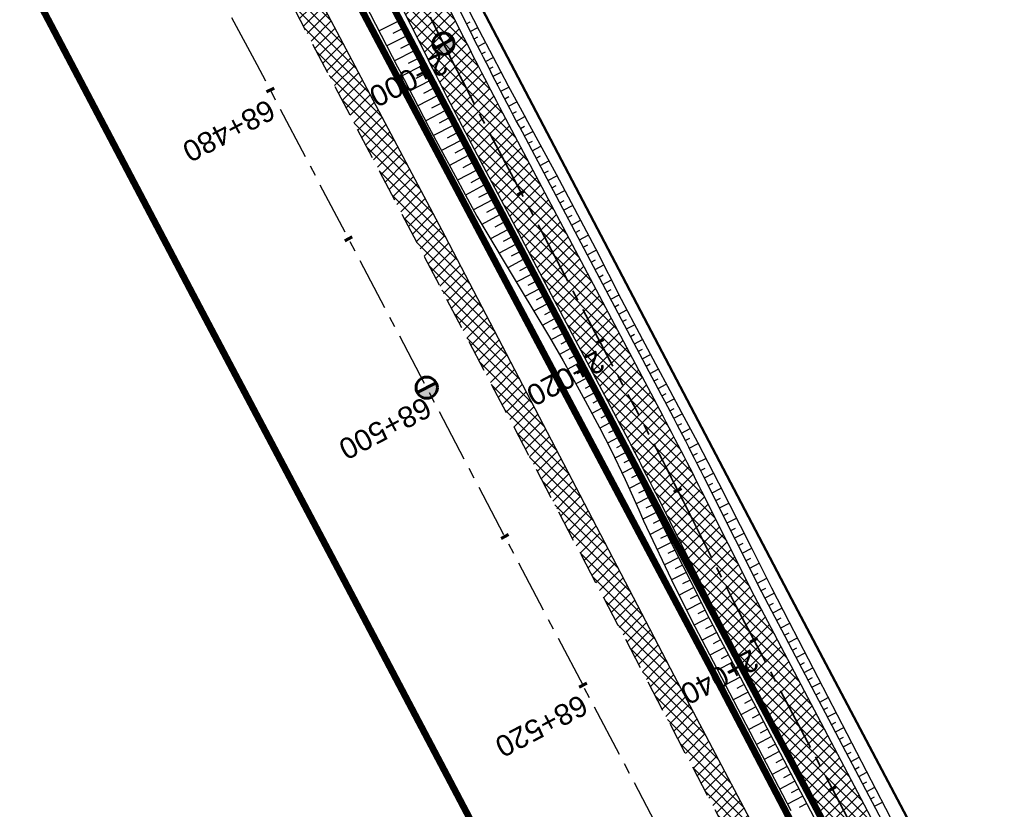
# Model space of a CAD drawing. Header units: metres. Extents: x 7529615 to 7533751, y 5721195 to 5727898.
# Tile 71 of 138: x 7530624 to 7530683, y 5725986 to 5726033. Entities that reach past the tile are written whole.
import ezdxf

# ---------------------------------------------------------------- set-up
doc = ezdxf.new("R2010")
doc.units = ezdxf.units.M
for name, pattern in [('CENTER', [50.8, 31.75, -6.35, 6.35, -6.35]), ('CENTER2', [28.575, 19.05, -3.175, 3.175, -3.175]), ('HIDDEN', [9.525, 6.35, -3.175])]:
    doc.linetypes.add(name, pattern=pattern)
for name, color, linetype in [('C-DROGI-SYTUACJA-ETYKIETY', 7, 'Continuous'), ('D-hatch-pobocza', 131, 'Continuous'), ('D-pobocza', 60, 'Continuous'), ('D-rowy', 160, 'Continuous'), ('D-skarpa', 2, 'Continuous'), ('D-skarpa-kreskowanie', 2, 'Continuous')]:
    doc.layers.add(name, color=color, linetype=linetype)
doc.layers.add('D-hatch-ciag-pieszo-rowerowy', color=7, linetype='Continuous', lineweight=13, true_color=0xff9f80)
doc.layers.add('D-linia-podzialowa-ZRID', color=7, linetype='Continuous', lineweight=50, true_color=0x40ff00)
for name, color, linetype, lineweight in [('D-krawędzie', 3, 'Continuous', 30), ('D-obrzeża', 2, 'Continuous', 30), ('D-oś', 2, 'CENTER', 30), ('D-pas-drogowy', 7, 'HIDDEN', 50)]:
    doc.layers.add(name, color=color, linetype=linetype, lineweight=lineweight)
doc.layers.add('poprzeczki', color=7, linetype='Continuous', true_color=0x0000c7)
doc.styles.get("Standard").update_dxf_attribs({"font": 'arial.ttf'})
pattern_1 = [(45, (0, 0), (-0.33675960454, 0.33675960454), []), (135, (0, 0), (-0.33675960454, -0.33675960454), [])]

# ---------------------------------------------------------------- blocks, each defined once
blk = doc.blocks.new('kilometraz')
at = {"linetype": 'ByBlock', "lineweight": -2}
blk.add_hatch(color=0, dxfattribs=at).paths.add_polyline_path([(0, -0.28125, 0.41421356), (0.28125, 0, 0.41421356), (0, 0.28125)])
at = {"color": 0, "linetype": 'ByBlock', "lineweight": -2}
blk.add_line((0, 0.28125), (0, -0.28125), dxfattribs=at)
blk.add_circle((0, 0), 0.28125, dxfattribs=at)
blk = doc.blocks.new('AeccTickLine')
at = {"color": 0, "linetype": 'ByBlock', "lineweight": -2}
blk.add_line((0, 1), (0, -1), dxfattribs=at)

msp = doc.modelspace()

# ---------------------------------------------------------------- hatches: boundary and pattern name
at = {"layer": 'D-hatch-ciag-pieszo-rowerowy'}
h = msp.add_hatch(dxfattribs=at)
h.set_pattern_fill('ANSI37', color=256, scale=0.15, style=0)
h.set_pattern_definition(pattern_1)
h.paths.add_polyline_path([(7530664.91, 5726005.014, 0.00515), (7530662.075, 5726010.504), (7530653.608, 5726026.493, -0.00515), (7530650.772, 5726031.983), (7530649.253, 5726035.002), (7530648.136, 5726034.44), (7530649.656, 5726031.421, 0.00515), (7530652.491, 5726025.931), (7530660.958, 5726009.942, -0.00515), (7530663.794, 5726004.452), (7530666.938, 5725998.206), (7530691.541, 5725951.45), (7530692.657, 5725952.013), (7530668.046, 5725998.784)])
h.paths.add_polyline_path([(7530663.794, 5726004.452, 0.00515), (7530660.958, 5726009.942), (7530652.491, 5726025.931, -0.00515), (7530649.656, 5726031.421), (7530648.136, 5726034.44), (7530647.02, 5726033.878), (7530648.54, 5726030.859, 0.00515), (7530651.375, 5726025.369), (7530659.842, 5726009.38, -0.00515), (7530662.677, 5726003.89), (7530665.83, 5725997.628), (7530690.425, 5725950.887), (7530691.541, 5725951.45), (7530666.938, 5725998.206)])
at = {"layer": 'D-hatch-pobocza'}
h = msp.add_hatch(dxfattribs=at)
h.set_pattern_fill('ANSI37', color=256, scale=0.15, style=0)
h.set_pattern_definition(pattern_1)
h.paths.add_polyline_path([(7530720.98, 5725884.44), (7530708.37, 5725908.34), (7530695.8, 5725932.28), (7530687.36, 5725949.02), (7530675.51, 5725970.87), (7530663.29, 5725994.02), (7530649.63, 5726020.19), (7530635.9, 5726046.17), (7530600.685, 5726114.059), (7530599.743, 5726113.515), (7530641.555, 5726032.008), (7530660.961, 5725995.07), (7530689.128, 5725941.54), (7530707.336, 5725907.032), (7530725.256, 5725873.093), (7530743.97, 5725837.654), (7530770.527, 5725787.119), (7530787.864, 5725754.267), (7530809.813, 5725712.702), (7530812.028, 5725712.541), (7530798.84, 5725737.15), (7530787.35, 5725758.8), (7530776.05, 5725780.2), (7530760.43, 5725809.79), (7530749.22, 5725830.63), (7530733.52, 5725861.06)])

# ---------------------------------------------------------------- linework, layer by layer
at = {"layer": 'D-krawędzie', "linetype": 'HIDDEN', "ltscale": 0.3, "flags": 128}
msp.add_lwpolyline([(7530572.01, 5726166.06), (7530620.381, 5726072.761), (7530641.555, 5726032.008), (7530660.961, 5725995.07), (7530689.128, 5725941.54), (7530707.336, 5725907.032), (7530725.256, 5725873.093), (7530743.97, 5725837.654), (7530770.527, 5725787.119), (7530787.864, 5725754.267), (7530809.898, 5725712.542), (7530824.739, 5725684.389), (7530840.856, 5725653.693), (7530860.675, 5725616.154), (7530865.283, 5725607.394), (7530878.05, 5725583.08), (7530918.172, 5725507.178), (7530950.163, 5725446.305), (7530993.419, 5725364.265), (7531022.766, 5725308.719), (7531053.81, 5725249.872), (7531081.166, 5725197.875), (7531103.902, 5725154.541), (7531128.123, 5725108.448), (7531149.3, 5725068.25), (7531167.38, 5725033.767), (7531197.165, 5724976.988), (7531228.151, 5724918.034), (7531253.153, 5724870.491), (7531286.796, 5724806.654), (7531306.74, 5724768.665), (7531335.094, 5724714.652), (7531357.319, 5724672.439), (7531373.645, 5724641.454), (7531392.162, 5724605.999), (7531418.48, 5724555.853), (7531439.727, 5724515.582), (7531468.399, 5724461.077), (7531491.782, 5724416.528), (7531531.99, 5724339.833), (7531557.227, 5724291.659), (7531569.852, 5724267.577), (7531591.376, 5724226.548), (7531610.004, 5724191.103), (7531616.883, 5724177.999), (7531629.985, 5724153.025), (7531641.007, 5724132.022), (7531664.906, 5724087.617), (7531677.644, 5724064.786), (7531683.112, 5724054.988), (7531686.753, 5724048.18), (7531695.448, 5724031.697), (7531703.749, 5724015.917), (7531709.214, 5724005.514), (7531719.389, 5723986.147), (7531726.295, 5723973), (7531732.741, 5723960.736), (7531735.13, 5723956.19)], dxfattribs=at)
at = {"layer": 'D-linia-podzialowa-ZRID', "color": 12, "ltscale": 15, "true_color": 0xc70000}
msp.add_lwpolyline([(7530604.239, 5726124.217), (7530605.847, 5726121.63), (7530608.972, 5726116.164), (7530618.114, 5726097.791), (7530651.213, 5726034.96), (7530670.244, 5725998.611), (7530698.075, 5725945.953), (7530716.506, 5725911.305), (7530735.223, 5725875.667), (7530752.504, 5725842.155)], dxfattribs=at)
at = {"layer": 'D-obrzeża'}
for points in [[(7530816.72, 5725716.019), (7530808.345, 5725732.528, 0.004099), (7530806.084, 5725736.896), (7530794.941, 5725757.997), (7530777.714, 5725790.903), (7530751.046, 5725841.385), (7530732.331, 5725876.827), (7530714.412, 5725910.765), (7530696.206, 5725945.269), (7530668.046, 5725998.784), (7530664.91, 5726005.014, 0.00515), (7530662.075, 5726010.504), (7530653.608, 5726026.493, -0.00515), (7530650.772, 5726031.983), (7530642.155, 5726049.099), (7530627.426, 5726076.939), (7530607.073, 5726115.582, 0.017191), (7530603.662, 5726121.551), (7530600.461, 5726126.731, -0.223174), (7530600.17, 5726129.266), (7530602.624, 5726136.556), (7530601.532, 5726138.658)], [(7530597.423, 5726127.912, 0.123992), (7530598.087, 5726125.817), (7530601.49, 5726120.31, -0.017191), (7530604.901, 5726114.341), (7530625.206, 5726075.789), (7530639.927, 5726047.965), (7530648.54, 5726030.859, 0.00515), (7530651.375, 5726025.369), (7530659.842, 5726009.38, -0.00515), (7530662.677, 5726003.89), (7530665.83, 5725997.628), (7530693.994, 5725944.104), (7530712.201, 5725909.598), (7530730.12, 5725875.66), (7530748.836, 5725840.217), (7530775.501, 5725789.739), (7530792.729, 5725756.833), (7530803.873, 5725735.729, -0.004099), (7530806.134, 5725731.361), (7530819.007, 5725705.983)]]:
    msp.add_lwpolyline(points, format="xyb", dxfattribs=at)
at = {"layer": 'D-oś', "ltscale": 0.1}
msp.add_lwpolyline([(7530915.075, 5725505.546), (7530874.954, 5725581.449), (7530862.185, 5725605.765), (7530857.579, 5725614.523), (7530837.759, 5725652.063), (7530821.642, 5725682.76), (7530806.803, 5725710.907), (7530784.769, 5725752.633), (7530767.43, 5725785.489), (7530740.873, 5725836.023), (7530722.161, 5725871.458), (7530704.24, 5725905.399), (7530686.032, 5725939.909), (7530657.862, 5725993.442), (7530638.453, 5726030.387), (7530594.845, 5726110.895), (7530594.845, 5726110.895), (7530594.845, 5726110.895), (7530540.21, 5726214.45)], dxfattribs=at)
at = {"layer": 'D-oś', "linetype": 'CENTER2', "lineweight": 35, "ltscale": 0.2}
msp.add_lwpolyline([(7530599.583, 5726125.774), (7530602.576, 5726120.93, -0.017191), (7530605.987, 5726114.962), (7530626.316, 5726076.364), (7530641.041, 5726048.532), (7530649.656, 5726031.421, 0.00515), (7530652.491, 5726025.931), (7530660.958, 5726009.942, -0.00515), (7530663.794, 5726004.452), (7530663.794, 5726004.452), (7530666.938, 5725998.206), (7530695.1, 5725944.687), (7530713.306, 5725910.181), (7530731.225, 5725876.244), (7530749.941, 5725840.801)], format="xyb", dxfattribs=at)
at = {"layer": 'D-pas-drogowy', "ltscale": 0.2, "flags": 128}
msp.add_lwpolyline([(7531633.019, 5724182.834, 0.4, 0.4, 0), (7531617.559, 5724211.608, 0.4, 0.4, 0), (7531566.784, 5724302.736, 0.4, 0.4, 0), (7531538.419, 5724356.47, 0.4, 0.4, 0), (7531526.32, 5724379.39, 0.4, 0.4, 0), (7531516.102, 5724393.607, 0.4, 0.4, 0.001485), (7531513.78, 5724396.838, 0.4, 0.4, 0), (7531501.87, 5724413.41, 0.4, 0.4, 0), (7531474.926, 5724464.508, 0.4, 0.4, 0), (7531446.2, 5724518.992, 0.4, 0.4, 0), (7531424.962, 5724559.262, 0.4, 0.4, 0), (7531398.444, 5724609.566, 0.4, 0.4, 0), (7531379.647, 5724645.216, 0.4, 0.4, 0), (7531365.23, 5724672.56, 0.4, 0.4, 0), (7531341.306, 5724717.915, 0.4, 0.4, 0), (7531312.9, 5724771.789, 0.4, 0.4, 0), (7531292.591, 5724810.307, 0.4, 0.4, 0), (7531259.392, 5724873.271, 0.4, 0.4, 0), (7531233.74, 5724921.923, 0.4, 0.4, 0), (7531203.073, 5724980.092, 0.4, 0.4, 0), (7531173.471, 5725036.225, 0.4, 0.4, 0), (7531168.27, 5725046.09, 0.4, 0.4, 0), (7531172.29, 5725062.58, 0.4, 0.4, 0), (7531166.31, 5725074.58, 0.4, 0.4, 0), (7531150.32, 5725079.6, 0.4, 0.4, 0), (7531141.5, 5725096.43, 0.4, 0.4, 0), (7531109.312, 5725157.814, 0.4, 0.4, 0), (7531086.641, 5725201.048, 0.4, 0.4, 0), (7531059.198, 5725253.384, 0.4, 0.4, 0), (7531028.207, 5725312.489, 0.4, 0.4, 0), (7530999.105, 5725367.99, 0.4, 0.4, 0), (7530956.248, 5725449.725, 0.4, 0.4, 0), (7530924.398, 5725510.464, 0.4, 0.4, 0), (7530897.51, 5725561.74, 0.4, 0.4, 0), (7530894.46, 5725566.14, 0.4, 0.4, 0), (7530892.16, 5725570.49, 0.4, 0.4, 0), (7530869.363, 5725613.307, 0.4, 0.4, 0), (7530861.694, 5725627.705, 0.4, 0.4, 0), (7530852.74, 5725644.52, 0.4, 0.4, 0), (7530831.51, 5725684.2, 0.4, 0.4, 0), (7530811.13, 5725722.52, 0.4, 0.4, 0), (7530792.348, 5725757.941, 0.4, 0.4, 0), (7530768.03, 5725803.8, 0.4, 0.4, 0), (7530748.769, 5725840.179, 0.4, 0.4, 0), (7530727.7, 5725879.97, 0.4, 0.4, 0), (7530712.098, 5725909.545, 0.4, 0.4, 0), (7530693.644, 5725944.645, 0.4, 0.4, 0), (7530665.702, 5725997.539, 0.4, 0.4, 0), (7530641.76, 5726042.88, 0.4, 0.4, 0), (7530616.5, 5726091.48, 0.4, 0.4, 0), (7530604.628, 5726114.32, 0.4, 0.4, -0.007763), (7530602.5, 5726118.43, 0.4, 0.4, 0), (7530603.992, 5726123.395, 0.4, 0.4, 0), (7530606.53, 5726131.84, 0.4, 0.4, 0), (7530603.27, 5726136.83, 0.4, 0.4, 0), (7530593.776, 5726151.369, 0.4, 0.4, 0), (7530590.203, 5726156.84, 0.4, 0.4, 0), (7530583.3, 5726167.41, 0.4, 0.4, 0), (7530580.578, 5726170.428, 0.4, 0.4, 0), (7530575.85, 5726175.67, 0.4, 0.4, 0), (7530569.01, 5726186.66, 0.4, 0.4, 0), (7530562.555, 5726199.189, 0.4, 0.4, 0), (7530555.67, 5726211.39, 0.4, 0.4, 0), (7530548.29, 5726224.23, 0.4, 0.4, 0), (7530540.58, 5726237.71, 0.4, 0.4, 0), (7530532.68, 5726252.65, 0.4, 0.4, 0), (7530524.06, 5726269.35, 0.4, 0.4, 0), (7530502.82, 5726309.91, 0.4, 0.4, 0), (7530488.83, 5726336.63, 0.4, 0.4, 0), (7530466.03, 5726380.16, 0.4, 0.4, 0), (7530438.47, 5726432.77, 0.4, 0.4, 0), (7530424.53, 5726459.09, 0.4, 0.4, 0), (7530401.63, 5726502.97, 0.4, 0.4, 0), (7530383.38, 5726538.06, 0.4, 0.4, 0), (7530353.97, 5726593.52, 0.4, 0.4, 0), (7530338.47, 5726622.74, 0.4, 0.4, 0), (7530322.01, 5726653.88, 0.4, 0.4, 0), (7530297.54, 5726700.33, 0.4, 0.4, 0), (7530287.38, 5726719.6, 0.4, 0.4, 0), (7530285.95, 5726722.316, 0.4, 0.4, 0), (7530280.26, 5726733.12, 0.4, 0.4, 0), (7530266.73, 5726758.74, 0.4, 0.4, 0), (7530260.42, 5726770.47, 0.4, 0.4, 0), (7530253.25, 5726783.82, 0.4, 0.4, 0), (7530244.95, 5726799.33, 0.4, 0.4, 0), (7530239.39, 5726808.49, 0.4, 0.4, 0), (7530238.29, 5726807.9, 0.4, 0.4, 0), (7530218.11, 5726850.67, 0.4, 0.4, 0), (7530175.907, 5726928.168, 0.4, 0.4, 0), (7530096.68, 5727076.15, 0.4, 0.4, 0), (7530094.68, 5727079.89, 0.4, 0.4, 0), (7530064.597, 5727135.523, 0.4, 0.4, 0), (7530046.731, 5727168.892, 0.4, 0.4, 0), (7530025.803, 5727208.461, 0.4, 0.4, 0), (7530012.847, 5727232.979, 0.4, 0.4, 0), (7529994.15, 5727268.45, 0.4, 0.4, 0), (7529981.671, 5727291.93, 0.4, 0.4, 0), (7529949.89, 5727351.73, 0.4, 0.4, 0), (7529924.75, 5727399.03, 0.4, 0.4, 0), (7529915.516, 5727417.1, 0.4, 0.4, 0), (7529885.83, 5727475.19, 0.4, 0.4, 0), (7529862.56, 5727519.97, 0.4, 0.4, 0), (7529852.985, 5727538.191, 0.4, 0.4, 0), (7529836.513, 5727569.511, 0.4, 0.4, 0), (7529815.369, 5727609.141, 0.4, 0.4, 0), (7529792.795, 5727651.247, 0.4, 0.4, 0), (7529774.199, 5727685.858, 0.4, 0.4, 0), (7529746.966, 5727736.059, 0.4, 0.4, 0), (7529733.92, 5727757.62, 0.4, 0.4, 0), (7529708.607, 5727806.389, 0.4, 0.4, 0), (7529688.492, 5727796.345, 0.4, 0.4, 0), (7529723.55, 5727729.88, 0.4, 0.4, 0), (7529725.42, 5727730.2, 0.4, 0.4, 0), (7529735.38, 5727711.28, 0.4, 0.4, 0), (7529739.21, 5727707.77, 0.4, 0.4, 0), (7529753.31, 5727681.13, 0.4, 0.4, 0), (7529755.178, 5727682.114, 0.4, 0.4, 0), (7529792.102, 5727611.923, 0.4, 0.4, 0), (7529811.741, 5727574.662, 0.4, 0.4, 0), (7529835.194, 5727530.193, 0.4, 0.4, 0), (7529857.56, 5727487.787, 0.4, 0.4, 0), (7529875.155, 5727454.426, 0.4, 0.4, 0), (7529890.63, 5727425.131, 0.4, 0.4, 0), (7529900.671, 5727406.159, 0.4, 0.4, 0), (7529953.284, 5727306.747, 0.4, 0.4, 0), (7529983.208, 5727250.207, 0.4, 0.4, 0), (7530015.379, 5727189.42, 0.4, 0.4, 0), (7530062.319, 5727099.625, 0.4, 0.4, 0), (7530100.06, 5727027.16, 0.4, 0.4, 0), (7530105.06, 5727018.32, 0.4, 0.4, 0), (7530143.175, 5726945.066, 0.4, 0.4, 0), (7530170.547, 5726892.961, 0.4, 0.4, 0), (7530195.92, 5726850.75, 0.4, 0.4, 0), (7530194.71, 5726849.15, 0.4, 0.4, 0), (7530197.22, 5726845.06, 0.4, 0.4, 0), (7530254.03, 5726738.21, 0.4, 0.4, 0), (7530261.371, 5726724.163, 0.4, 0.4, 0), (7530281.54, 5726685.57, 0.4, 0.4, 0), (7530289.214, 5726671.967, 0.4, 0.4, 0), (7530300.51, 5726651.778, 0.4, 0.4, 0), (7530303.939, 5726645.168, 0.4, 0.4, 0), (7530334.708, 5726583.665, 0.4, 0.4, 0), (7530397.759, 5726458.5, 0.4, 0.4, 0), (7530450.41, 5726357.28, 0.4, 0.4, 0), (7530482.4, 5726303.41, 0.4, 0.4, 0), (7530483.688, 5726301.003, 0.4, 0.4, 0), (7530491.35, 5726283.94, 0.4, 0.4, 0), (7530512.67, 5726243.78, 0.4, 0.4, 0), (7530529.43, 5726209.46, 0.4, 0.4, 0), (7530571.29, 5726130.56, 0.4, 0.4, 0), (7530581.28, 5726107.21, 0.4, 0.4, 0), (7530591.16, 5726088.44, 0.4, 0.4, 0), (7530597.42, 5726080.68, 0.4, 0.4, 0), (7530607.21, 5726063.51, 0.4, 0.4, 0), (7530610.82, 5726061.93, 0.4, 0.4, 0), (7530634.935, 5726016.147, 0.4, 0.4, 0), (7530642.914, 5726001.078, 0.4, 0.4, 0), (7530695.12, 5725902.09, 0.4, 0.4, 0), (7530708.718, 5725876.303, 0.4, 0.4, 0), (7530755.54, 5725787.51, 0.4, 0.4, 0), (7530802.56, 5725694.925, 0.4, 0.4, 0), (7530840.085, 5725624.059, 0.4, 0.4, 0), (7530865.243, 5725577.494, 0.4, 0.4, 0), (7530914.557, 5725484.684, 0.4, 0.4, 0), (7530964.182, 5725390.836, 0.4, 0.4, 0), (7531008.007, 5725307.954, 0.4, 0.4, 0), (7531059.253, 5725211.041, 0.4, 0.4, 0), (7531127.66, 5725081.67, 0.4, 0.4, 0), (7531345.12, 5724669.94, 0.4, 0.4, 0), (7531388.464, 5724586.93, 0.4, 0.4, 0), (7531412.35, 5724541.183, 0.4, 0.4, 0), (7531482.09, 5724407.62, 0.4, 0.4, 0), (7531504.02, 5724366.79, 0.4, 0.4, 0), (7531519.374, 5724337.52, 0.4, 0.4, 0), (7531563.749, 5724252.932, 0.4, 0.4, 0), (7531602.175, 5724179.681, 0.4, 0.4, 0), (7531619.177, 5724147.204, 0.4, 0.4, 0), (7531625.038, 5724135.635, 0.4, 0.4, 0), (7531656.796, 5724073.316, 0.4, 0.4, 0), (7531675.12, 5724037.36, 0.4, 0.4, 0), (7531682.71, 5724022.92, 0.4, 0.4, 0), (7531705.565, 5723979.811, 0.4, 0.4, 0), (7531736.606, 5723921.262, 0.4, 0.4, 0), (7531750.46, 5723895.13, 0.4, 0.4, 0), (7531740.77, 5723886.56, 0.4, 0.4, 0), (7531732.86, 5723885, 0.4, 0.4, 0), (7531722.18, 5723887.77, 0.4, 0.4, 0), (7531729.87, 5723862.17, 0.4, 0.4, 0), (7531742.92, 5723861.93, 0.4, 0.4, 0), (7531763.71, 5723859.52, 0.4, 0.4, 0), (7531768.42, 5723854.12, 0.4, 0.4, 0), (7531787.42, 5723817.97, 0.4, 0.4, 0), (7531795.57, 5723809.82, 0.4, 0.4, 0), (7531816.347, 5723819.85, 0.4, 0.4, 0), (7531816.347, 5723819.85, 0.4, 0.4, 0), (7531805.06, 5723843.23, 0.4, 0.4, 0), (7531803.61, 5723886.23, 0.4, 0.4, 0), (7531803.61, 5723886.23, 0.4, 0.4, 0), (7531780.08, 5723929.25, 0.4, 0.4, 0), (7531758.69, 5723936.76, 0.4, 0.4, 0), (7531749.359, 5723946.412, 0.4, 0.4, 0), (7531742.71, 5723953.29, 0.4, 0.4, 0), (7531735.177, 5723967.878, 0.4, 0.4, 0), (7531722.37, 5723992.68, 0.4, 0.4, 0), (7531705.042, 5724030.886, 0.4, 0.4, 0), (7531699.47, 5724043.17, 0.4, 0.4, 0), (7531692.69, 5724058.11, 0.4, 0.4, 0), (7531679.672, 5724084.017, 0.4, 0.4, 0), (7531674.55, 5724094.21, 0.4, 0.4, 0), (7531666.633, 5724114.003, 0.4, 0.4, 0), (7531649, 5724153.82, 0.4, 0.4, 0), (7531641.49, 5724149.34, 0.4, 0.4, 0), (7531626.04, 5724179.34, 0.4, 0.4, 0), (7531633.03, 5724182.84, 0, 0, 0)], format="xyseb", dxfattribs=at)
at = {"layer": 'D-pobocza'}
for points in [[(7530817.069, 5725716.434), (7530808.787, 5725732.762, 0.004099), (7530806.526, 5725737.13), (7530795.384, 5725758.23), (7530778.156, 5725791.136), (7530751.489, 5725841.618), (7530732.773, 5725877.061), (7530714.854, 5725910.998), (7530696.648, 5725945.502), (7530668.49, 5725999.015), (7530665.357, 5726005.239, 0.00515), (7530662.521, 5726010.729), (7530654.054, 5726026.718, -0.00515), (7530651.219, 5726032.208), (7530642.601, 5726049.326), (7530627.87, 5726077.169), (7530607.515, 5726115.815, 0.017191), (7530604.087, 5726121.814), (7530600.886, 5726126.994, -0.095206), (7530600.551, 5726127.876)], [(7530602.007, 5726118.49, -0.012618), (7530604.459, 5726114.108), (7530624.762, 5726075.559), (7530639.482, 5726047.738), (7530648.093, 5726030.634, 0.00515), (7530650.928, 5726025.144), (7530659.395, 5726009.155, -0.00515), (7530662.231, 5726003.665), (7530665.386, 5725997.397), (7530693.552, 5725943.871), (7530711.758, 5725909.365), (7530729.678, 5725875.427), (7530748.394, 5725839.984), (7530775.058, 5725789.507), (7530792.286, 5725756.601), (7530803.431, 5725735.496, -0.004099), (7530805.692, 5725731.127), (7530814.621, 5725713.526)]]:
    msp.add_lwpolyline(points, format="xyb", dxfattribs=at)
msp.add_lwpolyline([(7530798.84, 5725737.15), (7530787.35, 5725758.8), (7530776.05, 5725780.2), (7530760.43, 5725809.79), (7530749.22, 5725830.63), (7530733.52, 5725861.06), (7530720.98, 5725884.44), (7530708.37, 5725908.34), (7530695.8, 5725932.28), (7530687.36, 5725949.02), (7530675.51, 5725970.87), (7530663.29, 5725994.02), (7530649.63, 5726020.19), (7530635.9, 5726046.17), (7530600.685, 5726114.059), (7530599.743, 5726113.515)], dxfattribs=at)
at = {"layer": 'D-rowy', "linetype": 'HIDDEN', "ltscale": 0.1, "const_width": 0.4, "flags": 128}
msp.add_lwpolyline([(7530741.879, 5725849.304), (7530727.419, 5725876.297), (7530718.298, 5725893.381), (7530703.13, 5725922.342), (7530687.044, 5725953.183), (7530665.695, 5725994.035), (7530637.776, 5726046.651), (7530624.725, 5726071.229)], dxfattribs=at)
at = {"layer": 'D-skarpa', "linetype": 'Continuous'}
for points in [[(7530644.687, 5726045.996), (7530651.669, 5726032.435), (7530652.468, 5726030.895), (7530653.393, 5726029.139), (7530654.331, 5726027.39), (7530654.536, 5726027.013), (7530656.238, 5726023.878), (7530658.576, 5726019.458), (7530660.119, 5726016.451), (7530660.865, 5726015.012), (7530661.672, 5726013.486), (7530662.146, 5726012.605), (7530663.001, 5726011.024), (7530663.705, 5726009.714), (7530664.649, 5726007.933), (7530665.582, 5726006.146), (7530665.907, 5726005.516), (7530667.856, 5726001.687), (7530669.056, 5725999.273), (7530670.097, 5725997.265), (7530676.997, 5725983.946)], [(7530644.522, 5726034.717), (7530646.811, 5726030.272), (7530646.927, 5726030.047), (7530647.738, 5726028.479), (7530648.677, 5726026.691), (7530649.627, 5726024.908), (7530649.834, 5726024.523), (7530651.526, 5726021.382), (7530654.098, 5726017.086), (7530655.838, 5726014.184), (7530656.656, 5726012.783), (7530657.501, 5726011.277), (7530657.977, 5726010.397), (7530658.819, 5726008.809), (7530659.495, 5726007.511), (7530660.352, 5726005.721), (7530661.17, 5726003.911), (7530661.447, 5726003.27), (7530663.283, 5725999.384), (7530664.495, 5725996.976), (7530665.588, 5725994.892), (7530670.211, 5725986.025)]]:
    msp.add_lwpolyline(points, dxfattribs=at)
at = {"layer": 'D-skarpa-kreskowanie', "linetype": 'Continuous'}
for p, q in [((7530646.901, 5726033.002, 107.47), (7530645.713, 5726032.404, 106.583)), ((7530647.126, 5726032.555, 107.464), (7530646.534, 5726032.257, 107.023)), ((7530650.908, 5726032.826, 107.578), (7530651.13, 5726032.938, 107.412)), ((7530651.133, 5726032.38, 107.573), (7530651.582, 5726032.606, 107.238)), ((7530647.351, 5726032.108, 107.459), (7530646.171, 5726031.515, 106.578)), ((7530651.358, 5726031.933, 107.567), (7530651.585, 5726032.048, 107.398)), ((7530647.575, 5726031.662, 107.453), (7530646.988, 5726031.366, 107.015)), ((7530651.584, 5726031.487, 107.561), (7530652.041, 5726031.719, 107.22)), ((7530647.8, 5726031.215, 107.448), (7530646.629, 5726030.625, 106.573)), ((7530648.025, 5726030.769, 107.442), (7530647.441, 5726030.475, 107.006)), ((7530651.811, 5726031.042, 107.556), (7530652.041, 5726031.159, 107.384)), ((7530652.037, 5726030.596, 107.55), (7530652.501, 5726030.833, 107.203)), ((7530648.251, 5726030.323, 107.437), (7530647.088, 5726029.735, 106.568)), ((7530652.266, 5726030.151, 107.545), (7530652.5, 5726030.271, 107.369)), ((7530648.477, 5726029.877, 107.431), (7530647.898, 5726029.583, 106.998)), ((7530652.495, 5726029.707, 107.539), (7530652.966, 5726029.95, 107.185)), ((7530648.703, 5726029.431, 107.426), (7530647.55, 5726028.843, 106.563)), ((7530652.724, 5726029.262, 107.533), (7530652.961, 5726029.385, 107.355)), ((7530652.953, 5726028.818, 107.528), (7530653.432, 5726029.067, 107.168)), ((7530649.159, 5726028.54, 107.414), (7530648.015, 5726027.953, 106.557)), ((7530648.93, 5726028.985, 107.42), (7530648.355, 5726028.691, 106.99)), ((7530653.185, 5726028.375, 107.522), (7530653.427, 5726028.501, 107.341)), ((7530649.388, 5726028.096, 107.409), (7530648.818, 5726027.802, 106.981)), ((7530653.417, 5726027.932, 107.517), (7530653.904, 5726028.187, 107.15)), ((7530649.617, 5726027.651, 107.403), (7530648.481, 5726027.064, 106.551)), ((7530653.649, 5726027.489, 107.511), (7530653.894, 5726027.618, 107.326)), ((7530653.881, 5726027.046, 107.505), (7530654.376, 5726027.308, 107.132)), ((7530650.078, 5726026.764, 107.392), (7530648.951, 5726026.176, 106.545)), ((7530649.846, 5726027.207, 107.398), (7530649.281, 5726026.913, 106.973)), ((7530654.115, 5726026.604, 107.5), (7530654.365, 5726026.736, 107.311)), ((7530650.31, 5726026.321, 107.387), (7530649.749, 5726026.027, 106.964)), ((7530654.349, 5726026.162, 107.494), (7530654.853, 5726026.429, 107.114)), ((7530650.542, 5726025.878, 107.381), (7530649.424, 5726025.29, 106.539)), ((7530654.583, 5726025.721, 107.489), (7530654.837, 5726025.855, 107.297)), ((7530654.817, 5726025.279, 107.483), (7530655.33, 5726025.55, 107.096)), ((7530651.008, 5726024.993, 107.37), (7530649.897, 5726024.405, 106.533)), ((7530650.774, 5726025.435, 107.376), (7530650.217, 5726025.141, 106.956)), ((7530655.051, 5726024.837, 107.477), (7530655.31, 5726024.974, 107.282)), ((7530651.242, 5726024.551, 107.364), (7530650.688, 5726024.258, 106.947)), ((7530655.285, 5726024.395, 107.472), (7530655.807, 5726024.672, 107.078)), ((7530651.476, 5726024.11, 107.359), (7530650.372, 5726023.525, 106.526)), ((7530655.519, 5726023.953, 107.466), (7530655.782, 5726024.093, 107.267)), ((7530655.753, 5726023.511, 107.461), (7530656.284, 5726023.792, 107.06)), ((7530651.944, 5726023.226, 107.348), (7530650.846, 5726022.645, 106.52)), ((7530651.71, 5726023.668, 107.353), (7530651.159, 5726023.376, 106.938)), ((7530655.987, 5726023.069, 107.455), (7530656.252, 5726023.21, 107.255)), ((7530652.178, 5726022.784, 107.342), (7530651.63, 5726022.494, 106.929)), ((7530656.221, 5726022.627, 107.449), (7530656.751, 5726022.908, 107.05)), ((7530652.412, 5726022.342, 107.337), (7530651.32, 5726021.764, 106.513)), ((7530656.455, 5726022.186, 107.444), (7530656.72, 5726022.326, 107.244)), ((7530656.689, 5726021.744, 107.438), (7530657.219, 5726022.024, 107.039)), ((7530652.88, 5726021.458, 107.325), (7530651.817, 5726020.896, 106.524)), ((7530652.646, 5726021.9, 107.331), (7530652.103, 5726021.613, 106.921)), ((7530656.923, 5726021.302, 107.433), (7530657.188, 5726021.442, 107.233)), ((7530653.114, 5726021.017, 107.32), (7530652.594, 5726020.741, 106.928)), ((7530657.157, 5726020.86, 107.427), (7530657.686, 5726021.14, 107.028)), ((7530653.347, 5726020.575, 107.314), (7530652.331, 5726020.037, 106.548)), ((7530657.391, 5726020.418, 107.422), (7530657.655, 5726020.558, 107.222)), ((7530657.625, 5726019.976, 107.416), (7530658.154, 5726020.256, 107.017)), ((7530653.815, 5726019.691, 107.303), (7530652.846, 5726019.177, 106.572)), ((7530653.581, 5726020.133, 107.309), (7530653.085, 5726019.87, 106.934)), ((7530657.859, 5726019.534, 107.41), (7530658.123, 5726019.674, 107.211)), ((7530654.049, 5726019.249, 107.298), (7530653.576, 5726018.998, 106.94)), ((7530658.093, 5726019.093, 107.405), (7530658.62, 5726019.372, 107.007)), ((7530654.283, 5726018.807, 107.292), (7530653.36, 5726018.318, 106.595)), ((7530658.327, 5726018.651, 107.399), (7530658.588, 5726018.789, 107.202)), ((7530658.561, 5726018.209, 107.394), (7530659.077, 5726018.482, 107.004)), ((7530654.751, 5726017.923, 107.281), (7530653.874, 5726017.459, 106.619)), ((7530654.517, 5726018.365, 107.286), (7530654.067, 5726018.127, 106.947)), ((7530658.795, 5726017.767, 107.388), (7530659.05, 5726017.902, 107.196)), ((7530654.985, 5726017.482, 107.275), (7530654.559, 5726017.256, 106.953)), ((7530659.029, 5726017.325, 107.383), (7530659.534, 5726017.592, 107.002)), ((7530655.219, 5726017.04, 107.27), (7530654.389, 5726016.6, 106.643)), ((7530659.263, 5726016.883, 107.377), (7530659.512, 5726017.015, 107.189)), ((7530659.497, 5726016.441, 107.371), (7530659.99, 5726016.703, 106.999)), ((7530655.687, 5726016.156, 107.258), (7530654.904, 5726015.741, 106.668)), ((7530655.453, 5726016.598, 107.264), (7530655.05, 5726016.384, 106.96)), ((7530659.731, 5726015.999, 107.366), (7530659.975, 5726016.129, 107.182)), ((7530655.921, 5726015.714, 107.253), (7530655.542, 5726015.513, 106.966)), ((7530659.965, 5726015.558, 107.362), (7530660.45, 5726015.814, 106.996)), ((7530656.155, 5726015.272, 107.247), (7530655.42, 5726014.883, 106.692)), ((7530660.199, 5726015.116, 107.358), (7530660.439, 5726015.243, 107.177)), ((7530656.623, 5726014.389, 107.237), (7530655.933, 5726014.023, 106.716)), ((7530656.389, 5726014.83, 107.242), (7530656.033, 5726014.642, 106.973)), ((7530660.433, 5726014.674, 107.354), (7530660.911, 5726014.927, 106.994)), ((7530660.667, 5726014.232, 107.353), (7530660.906, 5726014.358, 107.173)), ((7530656.857, 5726013.947, 107.232), (7530656.521, 5726013.769, 106.979)), ((7530660.901, 5726013.79, 107.351), (7530661.378, 5726014.043, 106.991)), ((7530657.091, 5726013.505, 107.228), (7530656.437, 5726013.158, 106.734)), ((7530661.135, 5726013.348, 107.35), (7530661.373, 5726013.475, 107.17)), ((7530657.559, 5726012.621, 107.223), (7530656.933, 5726012.289, 106.75)), ((7530657.325, 5726013.063, 107.224), (7530657.007, 5726012.894, 106.984)), ((7530661.369, 5726012.906, 107.35), (7530661.848, 5726013.16, 106.989)), ((7530657.793, 5726012.179, 107.221), (7530657.486, 5726012.016, 106.989)), ((7530661.603, 5726012.465, 107.351), (7530661.844, 5726012.592, 107.169)), ((7530661.837, 5726012.023, 107.352), (7530662.322, 5726012.28, 106.986)), ((7530658.027, 5726011.737, 107.22), (7530657.423, 5726011.417, 106.764)), ((7530662.071, 5726011.581, 107.354), (7530662.315, 5726011.71, 107.17)), ((7530658.495, 5726010.854, 107.221), (7530657.9, 5726010.538, 106.772)), ((7530658.261, 5726011.295, 107.22), (7530657.962, 5726011.137, 106.994)), ((7530662.305, 5726011.139, 107.356), (7530662.798, 5726011.4, 106.984)), ((7530658.729, 5726010.412, 107.222), (7530658.432, 5726010.254, 106.998)), ((7530662.539, 5726010.697, 107.357), (7530662.787, 5726010.828, 107.17)), ((7530662.771, 5726010.255, 107.359), (7530663.273, 5726010.519, 106.981)), ((7530658.963, 5726009.97, 107.224), (7530658.37, 5726009.656, 106.776)), ((7530663.004, 5726009.812, 107.361), (7530663.257, 5726009.945, 107.171)), ((7530659.431, 5726009.086, 107.227), (7530658.838, 5726008.772, 106.78)), ((7530659.197, 5726009.528, 107.226), (7530658.901, 5726009.371, 107.002)), ((7530663.237, 5726009.369, 107.362), (7530663.747, 5726009.636, 106.979)), ((7530659.664, 5726008.644, 107.229), (7530659.366, 5726008.487, 107.005)), ((7530663.467, 5726008.926, 107.364), (7530663.724, 5726009.059, 107.171)), ((7530663.697, 5726008.482, 107.366), (7530664.216, 5726008.751, 106.976)), ((7530659.897, 5726008.201, 107.231), (7530659.299, 5726007.887, 106.78)), ((7530663.928, 5726008.038, 107.367), (7530664.189, 5726008.173, 107.171)), ((7530660.13, 5726007.759, 107.232), (7530659.828, 5726007.601, 107.006)), ((7530664.158, 5726007.594, 107.369), (7530664.685, 5726007.865, 106.974)), ((7530660.36, 5726007.315, 107.234), (7530659.743, 5726006.993, 106.77)), ((7530660.59, 5726006.871, 107.236), (7530660.274, 5726006.707, 106.999)), ((7530664.385, 5726007.149, 107.371), (7530664.651, 5726007.285, 107.172)), ((7530664.612, 5726006.703, 107.372), (7530665.148, 5726006.977, 106.971)), ((7530660.821, 5726006.427, 107.237), (7530660.174, 5726006.093, 106.752)), ((7530664.84, 5726006.258, 107.374), (7530665.11, 5726006.395, 107.172)), ((7530661.05, 5726005.983, 107.239), (7530660.719, 5726005.813, 106.991)), ((7530665.067, 5726005.813, 107.376), (7530665.612, 5726006.088, 106.969)), ((7530661.278, 5726005.538, 107.241), (7530660.593, 5726005.187, 106.728)), ((7530661.505, 5726005.093, 107.242), (7530661.152, 5726004.912, 106.978)), ((7530665.292, 5726005.366, 107.377), (7530665.567, 5726005.505, 107.172)), ((7530665.517, 5726004.92, 107.379), (7530666.069, 5726005.198, 106.967)), ((7530661.733, 5726004.647, 107.244), (7530661.004, 5726004.277, 106.7)), ((7530665.742, 5726004.473, 107.381), (7530666.019, 5726004.613, 107.174)), ((7530661.96, 5726004.202, 107.246), (7530661.584, 5726004.012, 106.965)), ((7530665.967, 5726004.027, 107.382), (7530666.523, 5726004.306, 106.968)), ((7530662.185, 5726003.755, 107.248), (7530661.407, 5726003.363, 106.667)), ((7530662.41, 5726003.309, 107.249), (7530662.014, 5726003.109, 106.954)), ((7530666.192, 5726003.58, 107.384), (7530666.471, 5726003.72, 107.176)), ((7530666.417, 5726003.133, 107.386), (7530666.976, 5726003.415, 106.968)), ((7530662.635, 5726002.862, 107.251), (7530661.831, 5726002.458, 106.651)), ((7530666.642, 5726002.687, 107.387), (7530666.922, 5726002.828, 107.178)), ((7530662.86, 5726002.416, 107.253), (7530662.452, 5726002.211, 106.948)), ((7530666.866, 5726002.24, 107.389), (7530667.43, 5726002.524, 106.968)), ((7530663.084, 5726001.969, 107.254), (7530662.259, 5726001.553, 106.638)), ((7530663.309, 5726001.522, 107.256), (7530662.891, 5726001.312, 106.943)), ((7530667.091, 5726001.794, 107.391), (7530667.374, 5726001.936, 107.18)), ((7530667.316, 5726001.347, 107.392), (7530667.883, 5726001.633, 106.969)), ((7530663.534, 5726001.076, 107.258), (7530662.686, 5726000.649, 106.624)), ((7530667.541, 5726000.9, 107.394), (7530667.823, 5726001.043, 107.183)), ((7530663.759, 5726000.629, 107.259), (7530663.329, 5726000.413, 106.938)), ((7530667.766, 5726000.454, 107.396), (7530668.328, 5726000.737, 106.976)), ((7530663.984, 5726000.183, 107.261), (7530663.113, 5725999.744, 106.611)), ((7530664.209, 5725999.736, 107.263), (7530663.769, 5725999.515, 106.934)), ((7530667.991, 5726000.007, 107.397), (7530668.271, 5726000.148, 107.188)), ((7530668.215, 5725999.561, 107.399), (7530668.773, 5725999.842, 106.983)), ((7530664.433, 5725999.29, 107.264), (7530663.554, 5725998.847, 106.608)), ((7530668.44, 5725999.114, 107.401), (7530668.718, 5725999.254, 107.193)), ((7530664.658, 5725998.843, 107.266), (7530664.218, 5725998.621, 106.937)), ((7530668.671, 5725998.671, 107.402), (7530669.219, 5725998.959, 106.99)), ((7530664.883, 5725998.396, 107.268), (7530664.003, 5725997.953, 106.611)), ((7530668.904, 5725998.228, 107.404), (7530669.176, 5725998.371, 107.199)), ((7530669.137, 5725997.786, 107.406), (7530669.679, 5725998.071, 106.997)), ((7530665.333, 5725997.503, 107.271), (7530664.453, 5725997.06, 106.614)), ((7530665.108, 5725997.95, 107.269), (7530664.668, 5725997.728, 106.941)), ((7530669.37, 5725997.343, 107.407), (7530669.639, 5725997.485, 107.204)), ((7530665.564, 5725997.06, 107.272), (7530665.128, 5725996.83, 106.944)), ((7530669.603, 5725996.901, 107.409), (7530670.139, 5725997.183, 107.005)), ((7530665.797, 5725996.617, 107.274), (7530664.924, 5725996.158, 106.617)), ((7530669.835, 5725996.458, 107.411), (7530670.102, 5725996.599, 107.21)), ((7530670.068, 5725996.016, 107.412), (7530670.599, 5725996.295, 107.012)), ((7530666.262, 5725995.732, 107.277), (7530665.388, 5725995.272, 106.619)), ((7530666.03, 5725996.175, 107.276), (7530665.593, 5725995.945, 106.947)), ((7530670.301, 5725995.573, 107.414), (7530670.565, 5725995.712, 107.215)), ((7530666.495, 5725995.29, 107.279), (7530666.058, 5725995.06, 106.95)), ((7530670.534, 5725995.131, 107.416), (7530671.059, 5725995.407, 107.02)), ((7530666.728, 5725994.847, 107.281), (7530665.852, 5725994.386, 106.621)), ((7530670.767, 5725994.688, 107.417), (7530671.028, 5725994.826, 107.221)), ((7530671, 5725994.246, 107.419), (7530671.519, 5725994.519, 107.028)), ((7530667.194, 5725993.962, 107.284), (7530666.314, 5725993.499, 106.621)), ((7530666.961, 5725994.405, 107.282), (7530666.522, 5725994.174, 106.952)), ((7530671.232, 5725993.803, 107.421), (7530671.491, 5725993.939, 107.226)), ((7530667.427, 5725993.52, 107.286), (7530666.986, 5725993.288, 106.954)), ((7530671.465, 5725993.361, 107.422), (7530671.979, 5725993.631, 107.035)), ((7530667.659, 5725993.077, 107.287), (7530666.776, 5725992.613, 106.622)), ((7530671.698, 5725992.918, 107.424), (7530671.954, 5725993.053, 107.232)), ((7530671.931, 5725992.476, 107.426), (7530672.439, 5725992.743, 107.043)), ((7530668.125, 5725992.192, 107.291), (7530667.239, 5725991.726, 106.623)), ((7530667.892, 5725992.635, 107.289), (7530667.45, 5725992.402, 106.956)), ((7530672.164, 5725992.033, 107.427), (7530672.416, 5725992.166, 107.237)), ((7530668.358, 5725991.75, 107.292), (7530667.914, 5725991.516, 106.958)), ((7530672.397, 5725991.591, 107.429), (7530672.899, 5725991.856, 107.05)), ((7530668.591, 5725991.307, 107.294), (7530667.701, 5725990.839, 106.624)), ((7530672.629, 5725991.148, 107.431), (7530672.879, 5725991.28, 107.243)), ((7530672.862, 5725990.706, 107.432), (7530673.359, 5725990.968, 107.058)), ((7530669.056, 5725990.423, 107.297), (7530668.163, 5725989.952, 106.624)), ((7530668.824, 5725990.865, 107.296), (7530668.378, 5725990.63, 106.96)), ((7530673.095, 5725990.264, 107.434), (7530673.342, 5725990.394, 107.248)), ((7530669.289, 5725989.98, 107.299), (7530668.842, 5725989.745, 106.962)), ((7530673.328, 5725989.821, 107.436), (7530673.819, 5725990.08, 107.066)), ((7530669.522, 5725989.538, 107.301), (7530668.625, 5725989.066, 106.625)), ((7530673.561, 5725989.379, 107.437), (7530673.805, 5725989.507, 107.253)), ((7530673.794, 5725988.936, 107.439), (7530674.279, 5725989.192, 107.073)), ((7530669.988, 5725988.653, 107.304), (7530669.088, 5725988.179, 106.626)), ((7530669.755, 5725989.095, 107.302), (7530669.306, 5725988.859, 106.964)), ((7530674.026, 5725988.494, 107.441), (7530674.268, 5725988.621, 107.259)), ((7530670.221, 5725988.21, 107.306), (7530669.77, 5725987.973, 106.966)), ((7530674.259, 5725988.051, 107.442), (7530674.739, 5725988.304, 107.081)), ((7530670.453, 5725987.768, 107.307), (7530669.55, 5725987.292, 106.627)), ((7530674.492, 5725987.609, 107.444), (7530674.731, 5725987.734, 107.264)), ((7530674.725, 5725987.166, 107.446), (7530675.199, 5725987.416, 107.088)), ((7530670.919, 5725986.883, 107.311), (7530670.012, 5725986.405, 106.628)), ((7530670.686, 5725987.325, 107.309), (7530670.234, 5725987.087, 106.968)), ((7530674.958, 5725986.724, 107.448), (7530675.194, 5725986.848, 107.27)), ((7530671.152, 5725986.44, 107.312), (7530670.698, 5725986.201, 106.971)), ((7530675.191, 5725986.281, 107.449), (7530675.659, 5725986.528, 107.096))]:
    msp.add_line(p, q, dxfattribs=at)

# ---------------------------------------------------------------- block references
at = {"layer": 'C-DROGI-SYTUACJA-ETYKIETY', "color": 2, "linetype": 'Continuous', "lineweight": 60, "xscale": 0.25, "yscale": 0.25, "zscale": 0.25, "rotation": 297.7156069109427}
for p in [(7530639.239, 5726028.891), (7530643.89, 5726020.038), (7530653.192, 5726002.333), (7530657.843, 5725993.48)]:
    msp.add_blockref('AeccTickLine', p, dxfattribs=at)
at = {"layer": 'C-DROGI-SYTUACJA-ETYKIETY', "color": 10, "linetype": 'Continuous', "lineweight": 60, "xscale": 2.249999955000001, "yscale": 2.249999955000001, "zscale": 2.249999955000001, "rotation": 297.7156069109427}
msp.add_blockref('kilometraz', (7530648.541, 5726011.185), dxfattribs=at)
at = {"layer": 'poprzeczki', "color": 10, "linetype": 'Continuous', "lineweight": 60, "xscale": 2.249999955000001, "yscale": 2.249999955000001, "zscale": 2.249999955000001, "rotation": 296.7234889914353}
msp.add_blockref('kilometraz', (7530649.542, 5726031.647), dxfattribs=at)
at = {"layer": 'poprzeczki', "color": 2, "linetype": 'Continuous', "lineweight": 60, "xscale": 0.25, "yscale": 0.25, "zscale": 0.25}
for p, rotation in [((7530654.161, 5726022.778), 297.9036792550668), ((7530658.841, 5726013.94), 297.9036792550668), ((7530663.477, 5726005.08), 296.857851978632), ((7530668.011, 5725996.167), 297.7532773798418), ((7530672.668, 5725987.318), 297.7532773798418)]:
    msp.add_blockref('AeccTickLine', p, dxfattribs=dict(at, rotation=rotation))

# ---------------------------------------------------------------- texts
at = {"layer": 'C-DROGI-SYTUACJA-ETYKIETY', "color": 2}
for s, rotation, p in [('2+000', 206.72349, (7530649.376, 5726031.143)), ('68+480', 207.71561, (7530639.082, 5726028.384)), ('2+020', 207.90368, (7530658.685, 5726013.433)), ('68+500', 207.71561, (7530648.383, 5726010.679)), ('2+040', 207.75328, (7530667.854, 5725995.661)), ('68+520', 207.71561, (7530657.685, 5725992.974))]:
    msp.add_text(s, height=1.25, rotation=rotation, dxfattribs=at).set_placement(p)

doc.saveas('drawing.dxf')
